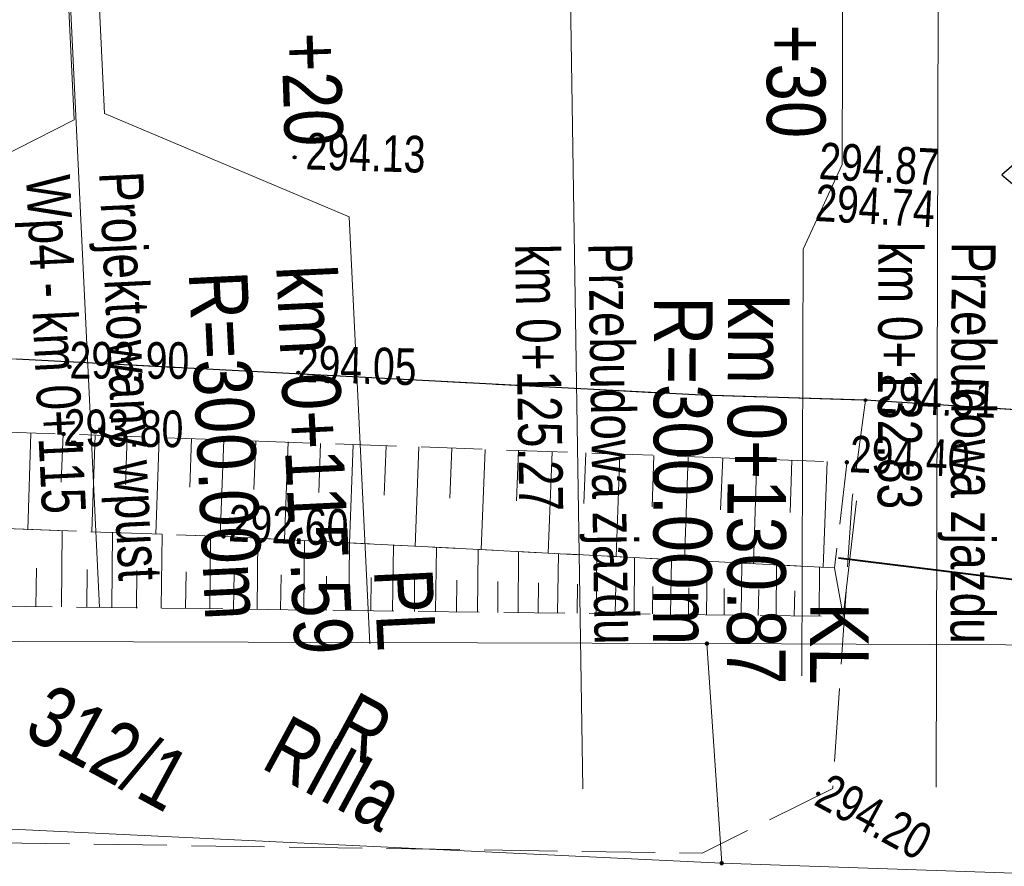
# Model space of a CAD drawing. Header units: metres. Extents: x 7437495 to 7437812, y 5556446 to 5556827.
# Tile 23 of 38: x 7437663 to 7437683, y 5556650 to 5556668. Entities that reach past the tile are written whole.
import ezdxf

# ---------------------------------------------------------------- set-up
doc = ezdxf.new("R2010")
doc.units = ezdxf.units.M
doc.header["$MEASUREMENT"] = 0
doc.linetypes.add('BUBZ01-500', pattern=[1.75, 1.25, -0.5])
doc.linetypes.add('KTJZ01-500', pattern=[2, 1.5, -0.5])
for name, color, linetype, lineweight in [('203-Punkt załamania granicy działki nie stabilizowany', 7, 'Continuous', 5), ('BUBZ01', 250, 'Continuous', 5), ('BUIB02_01', 250, 'Continuous', 5), ('BUIB05_01', 250, 'Continuous', 5), ('D_kilometraz', 7, 'Continuous', 13), ('D_opis trasy', 7, 'Continuous', 13), ('D_opisy', 7, 'Continuous', 13), ('EGBD03', 250, 'Continuous', 5), ('EGBK02', 250, 'Continuous', 5), ('EGBP04_03', 250, 'Continuous', 5), ('EGBU01', 250, 'Continuous', 5), ('KTJZ01', 250, 'Continuous', 5), ('KTKR01', 250, 'Continuous', 5), ('punkt wysokościowy sztuczny', 7, 'Continuous', 5), ('RTPW01', 250, 'Continuous', 5), ('RTPW02', 250, 'Continuous', 5), ('rzedne dla projektanta', 250, 'Continuous', 5)]:
    doc.layers.add(name, color=color, linetype=linetype, lineweight=lineweight)
doc.styles.get("Standard").update_dxf_attribs({"font": 'txt.shx', "width": 0.75})
doc.styles.add('Style-Arial Narrow', font='ARIALN.TTF')

# ---------------------------------------------------------------- blocks, each defined once
blk = doc.blocks.new('203')
at = {"layer": '203-Punkt załamania granicy działki nie stabilizowany', "linetype": 'Continuous', "lineweight": 13}
h = blk.add_hatch(color=96, dxfattribs=at)
edge = h.paths.add_edge_path()
edge.add_arc((0, 0), 0.45, 0, 360)
blk = doc.blocks.new('PW02')
at = {"layer": 'punkt wysokościowy sztuczny', "linetype": 'Continuous', "lineweight": 13}
h = blk.add_hatch(color=0, dxfattribs=at)
edge = h.paths.add_edge_path()
edge.add_arc((0, 0), 0.45, 0, 360)

msp = doc.modelspace()

# ---------------------------------------------------------------- linework, layer by layer
at = {"layer": 'BUBZ01', "color": 7, "linetype": 'BUBZ01-500', "lineweight": 13, "flags": 128}
for points in [[(7437679.437, 5556656.42), (7437666.92, 5556657.064), (7437643.541, 5556657.898), (7437643.423, 5556658.918), (7437644.857, 5556659.779), (7437663.643, 5556659.16), (7437679.687, 5556658.582), (7437679.437, 5556656.42)], [(7437666.92, 5556657.064), (7437679.437, 5556656.42), (7437679.614, 5556655.425), (7437661.463, 5556655.643), (7437643.412, 5556656.842), (7437643.519, 5556657.899), (7437666.92, 5556657.064)]]:
    msp.add_lwpolyline(points, close=True, dxfattribs=at)
at = {"layer": 'BUBZ01', "color": 7, "linetype": 'Continuous', "lineweight": 13, "flags": 128}
for points in [[(7437662.972, 5556659.182), (7437662.911, 5556657.202)], [(7437663.634, 5556659.164), (7437663.597, 5556658.172)], [(7437664.291, 5556659.138), (7437664.221, 5556657.163)], [(7437664.948, 5556659.112), (7437664.915, 5556658.128)], [(7437665.605, 5556659.085), (7437665.535, 5556657.11)], [(7437666.266, 5556659.068), (7437666.229, 5556658.076)], [(7437666.923, 5556659.042), (7437666.853, 5556657.066)], [(7437667.58, 5556659.015), (7437667.543, 5556658.023)], [(7437668.242, 5556658.998), (7437668.171, 5556657)], [(7437668.907, 5556658.967), (7437668.874, 5556657.961)], [(7437669.578, 5556658.945), (7437669.498, 5556656.929)], [(7437670.248, 5556658.922), (7437670.21, 5556657.908)], [(7437670.919, 5556658.9), (7437670.847, 5556656.858)], [(7437671.598, 5556658.873), (7437671.555, 5556657.85)], [(7437672.277, 5556658.846), (7437672.2, 5556656.795)], [(7437672.961, 5556658.828), (7437672.922, 5556657.791)], [(7437673.649, 5556658.796), (7437673.572, 5556656.722)], [(7437674.342, 5556658.773), (7437674.303, 5556657.736)], [(7437675.035, 5556658.75), (7437674.965, 5556656.649)], [(7437675.737, 5556658.722), (7437675.702, 5556657.672)], [(7437676.438, 5556658.694), (7437676.359, 5556656.576)], [(7437677.144, 5556658.675), (7437677.1, 5556657.607)], [(7437677.846, 5556658.648), (7437677.775, 5556656.502)], [(7437678.561, 5556658.624), (7437678.526, 5556657.551)], [(7437679.285, 5556658.595), (7437679.204, 5556656.432)], [(7437663.601, 5556655.621), (7437663.617, 5556657.183)], [(7437664.63, 5556655.61), (7437664.645, 5556657.148)], [(7437665.645, 5556655.594), (7437665.66, 5556657.11)], [(7437666.638, 5556655.579), (7437666.652, 5556657.073)], [(7437667.609, 5556655.564), (7437667.626, 5556657.023)], [(7437668.562, 5556655.56), (7437668.577, 5556656.973)], [(7437669.487, 5556655.547), (7437669.498, 5556656.929)], [(7437670.382, 5556655.54), (7437670.404, 5556656.881)], [(7437671.263, 5556655.528), (7437671.28, 5556656.839)], [(7437672.122, 5556655.518), (7437672.133, 5556656.797)], [(7437672.954, 5556655.499), (7437672.964, 5556656.756)], [(7437673.759, 5556655.495), (7437673.781, 5556656.711)], [(7437674.551, 5556655.486), (7437674.568, 5556656.671)], [(7437675.329, 5556655.474), (7437675.34, 5556656.628)], [(7437663.078, 5556655.621), (7437663.086, 5556656.413)], [(7437676.076, 5556655.467), (7437676.095, 5556656.594)], [(7437676.809, 5556655.456), (7437676.823, 5556656.552)], [(7437677.525, 5556655.454), (7437677.534, 5556656.519)], [(7437678.236, 5556655.444), (7437678.244, 5556656.487)], [(7437679.118, 5556655.433), (7437679.129, 5556656.439)], [(7437664.12, 5556655.613), (7437664.128, 5556656.383)], [(7437665.135, 5556655.597), (7437665.143, 5556656.367)], [(7437666.142, 5556655.586), (7437666.153, 5556656.342)], [(7437667.126, 5556655.576), (7437667.137, 5556656.31)], [(7437668.088, 5556655.566), (7437668.098, 5556656.278)], [(7437669.022, 5556655.549), (7437669.028, 5556656.251)], [(7437669.939, 5556655.541), (7437669.944, 5556656.221)], [(7437670.829, 5556655.525), (7437670.829, 5556656.196)], [(7437671.693, 5556655.523), (7437671.701, 5556656.167)], [(7437672.538, 5556655.508), (7437672.541, 5556656.144)], [(7437673.365, 5556655.503), (7437673.368, 5556656.116)], [(7437674.166, 5556655.49), (7437674.172, 5556656.089)], [(7437674.944, 5556655.478), (7437674.955, 5556656.063)], [(7437675.705, 5556655.475), (7437675.715, 5556656.038)], [(7437676.447, 5556655.459), (7437676.452, 5556656.014)], [(7437677.172, 5556655.453), (7437677.172, 5556655.999)], [(7437677.874, 5556655.447), (7437677.887, 5556655.975)], [(7437678.608, 5556655.436), (7437678.625, 5556655.95)]]:
    msp.add_lwpolyline(points, dxfattribs=at)
at = {"layer": 'BUIB02_01', "color": 7, "linetype": 'Continuous', "lineweight": 13}
msp.add_line((7437679.885, 5556657.792), (7437679.614, 5556655.425), dxfattribs=at)
at = {"layer": 'BUIB05_01', "color": 7, "linetype": 'Continuous', "lineweight": 40, "flags": 128}
msp.add_lwpolyline([(7437679.515, 5556656.628), (7437688.428, 5556655.527)], dxfattribs=at)
at = {"layer": 'D_opis trasy'}
for p, q in [((7437664.484, 5556665.725), (7437669.494, 5556663.608)), ((7437663.861, 5556665.594), (7437660.633, 5556663.957)), ((7437678.79, 5556662.949), (7437679.59, 5556664.679))]:
    msp.add_line(p, q, dxfattribs=at)
at = {"layer": 'D_opis trasy', "flags": 128}
for points in [[(7437679.603, 5556669.227), (7437679.59, 5556664.679)], [(7437663.704, 5556668.851), (7437663.861, 5556665.594)], [(7437664.332, 5556668.881), (7437664.484, 5556665.725)], [(7437669.494, 5556663.608), (7437669.914, 5556654.864)], [(7437678.79, 5556662.949), (7437678.765, 5556654.206)]]:
    msp.add_lwpolyline(points, dxfattribs=at)
at = {"layer": 'D_opisy'}
for p, q in [((7437674.007, 5556669.19), (7437674.28, 5556651.897)), ((7437681.563, 5556669.221), (7437681.514, 5556651.926))]:
    msp.add_line(p, q, dxfattribs=at)
at = {"layer": 'D_opisy', "color": 1}
msp.add_line((7437663.742, 5556668.854), (7437664.379, 5556655.608), dxfattribs=at)
at = {"layer": 'EGBD03', "color": 96, "linetype": 'Continuous', "lineweight": 13, "flags": 128}
for points in [[(7437646.281, 5556654.957), (7437676.821, 5556654.869)], [(7437676.821, 5556654.869), (7437707.427, 5556654.735)], [(7437677.124, 5556650.371), (7437676.821, 5556654.869)], [(7437646.611, 5556651.832), (7437677.124, 5556650.371)], [(7437677.124, 5556650.371), (7437706.842, 5556649.353)]]:
    msp.add_lwpolyline(points, dxfattribs=at)
at = {"layer": 'KTJZ01', "color": 7, "linetype": 'KTJZ01-500', "lineweight": 13, "flags": 128}
msp.add_lwpolyline([(7437513.723, 5556673.355), (7437526.269, 5556669.703), (7437536.272, 5556667.34), (7437541.191, 5556666.174), (7437555.601, 5556663.946), (7437574.688, 5556662.14), (7437592.829, 5556661.757), (7437607.902, 5556661.297), (7437618.053, 5556661.514), (7437634.62, 5556661.166), (7437643.744, 5556661.042), (7437662.678, 5556660.695), (7437676.713, 5556659.956), (7437680.07, 5556659.854), (7437689.107, 5556659.276), (7437706.866, 5556658.566), (7437718.583, 5556658.503), (7437742.597, 5556658.61), (7437777.726, 5556658.866), (7437800.276, 5556659.834), (7437800.259, 5556670.435), (7437784.777, 5556672.203), (7437780.309, 5556673.712), (7437778.074, 5556675.404), (7437776.698, 5556677.48), (7437776.083, 5556679.857), (7437775.634, 5556681.841), (7437775.283, 5556700.892), (7437764.802, 5556697.486), (7437766.655, 5556696.561), (7437768.321, 5556694.998), (7437769.494, 5556692.86), (7437769.762, 5556690.69), (7437770.016, 5556679.871), (7437770.034, 5556675.709), (7437769.454, 5556673.191), (7437768.438, 5556671.149), (7437767.087, 5556669.959), (7437764.67, 5556669.108), (7437754.892, 5556669.097), (7437752.966, 5556669.447), (7437751.386, 5556669.974), (7437749.715, 5556671.13), (7437748.385, 5556673.103), (7437747.671, 5556675.06), (7437747.375, 5556677.871), (7437741.367, 5556677.784), (7437740.566, 5556674.522), (7437739.928, 5556673.377), (7437739.11, 5556672.445), (7437738.094, 5556671.642), (7437736.73, 5556670.857), (7437735.192, 5556670.212), (7437733.349, 5556669.562), (7437731.308, 5556669.155), (7437730.28, 5556669.172), (7437716.357, 5556669.106), (7437704.086, 5556669.173), (7437692.094, 5556669.191), (7437679.606, 5556669.216), (7437668.639, 5556669.088), (7437659.12, 5556668.63), (7437651.567, 5556668.505), (7437639.106, 5556668.391), (7437630.871, 5556668.454), (7437618.261, 5556668.443), (7437607.706, 5556668.467), (7437605.949, 5556668.499), (7437593.243, 5556668.562), (7437588.537, 5556668.611), (7437579.98, 5556668.962), (7437573.919, 5556669.28), (7437568.122, 5556669.75), (7437557.694, 5556670.763), (7437556.14, 5556672.891), (7437555.289, 5556675.013), (7437555.022, 5556677.774), (7437555.086, 5556679.946), (7437549.768, 5556680.691), (7437548.771, 5556677.469), (7437547.863, 5556676.025), (7437545.277, 5556673.878), (7437543.715, 5556673.473), (7437541.983, 5556673.321), (7437537.697, 5556674.291), (7437528.632, 5556676.578), (7437522.707, 5556678.05)], dxfattribs=at)
msp.add_lwpolyline([(7437680.07, 5556659.854), (7437689.107, 5556659.276), (7437687.223, 5556656.851), (7437686.335, 5556644.785), (7437679.72, 5556645.153), (7437650.118, 5556646.95), (7437643.012, 5556647.356), (7437641.937, 5556648.667), (7437638.324, 5556648.863), (7437638.156, 5556656.211), (7437637.044, 5556659.112), (7437634.62, 5556661.166), (7437643.744, 5556661.042), (7437643.423, 5556658.918), (7437643.367, 5556656.821), (7437643.635, 5556654.799), (7437645.148, 5556652.511), (7437647.453, 5556651.728), (7437661.285, 5556650.803), (7437676.723, 5556650.577), (7437679.399, 5556651.902), (7437679.797, 5556657.84), (7437680.07, 5556659.854)], close=True, dxfattribs=at)
at = {"layer": 'KTKR01', "color": 7, "linetype": 'Continuous', "lineweight": 30, "flags": 128}
msp.add_lwpolyline([(7437683.6, 5556665.106), (7437682.859, 5556664.473), (7437683.646, 5556663.807), (7437692.111, 5556663.369), (7437696.927, 5556663.146), (7437702.087, 5556663.284), (7437707.273, 5556663.68), (7437707.873, 5556664.389), (7437707.194, 5556665.088), (7437683.6, 5556665.106)], close=True, dxfattribs=at)
msp.add_lwpolyline([(7437800.276, 5556659.834), (7437777.726, 5556658.866), (7437742.597, 5556658.61), (7437718.583, 5556658.503), (7437706.866, 5556658.566), (7437689.107, 5556659.276), (7437680.07, 5556659.854), (7437676.713, 5556659.956), (7437662.678, 5556660.695)], dxfattribs=at)
at = {"layer": 'rzedne dla projektanta', "color": 7, "linetype": 'Continuous', "lineweight": 40}
for centre in [(7437668.377, 5556664.828), (7437668.454, 5556660.418), (7437680.07, 5556659.854)]:
    msp.add_circle(centre, 0.0225, dxfattribs=at)

# ---------------------------------------------------------------- block references
at = {"layer": 'EGBP04_03', "color": 96, "linetype": 'Continuous', "lineweight": 13, "xscale": 0.1, "yscale": 0.1, "zscale": 0.1, "rotation": 331.5332548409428}
for p in [(7437676.821, 5556654.869), (7437677.124, 5556650.371)]:
    msp.add_blockref('203', p, dxfattribs=at)
at = {"layer": 'RTPW02', "color": 7, "linetype": 'Continuous', "lineweight": 13, "xscale": 0.1, "yscale": 0.1, "zscale": 0.1}
for p, rotation in [((7437663.765, 5556660.538), 359.8162548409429), ((7437663.643, 5556659.16), 359.2312548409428), ((7437679.687, 5556658.582), 331.5332548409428), ((7437666.92, 5556657.064), 331.5332548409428), ((7437679.1, 5556651.791), 331.5332548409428)]:
    msp.add_blockref('PW02', p, dxfattribs=dict(at, rotation=rotation))

# ---------------------------------------------------------------- texts
at = {"layer": 'D_kilometraz', "char_height": 1.2, "attachment_point": 4, "line_spacing_factor": 1.6, "style": 'Style-Arial Narrow'}
for s, insert, rotation in [('+20', (7437668.692, 5556667.386), 271.9127), ('+30', (7437678.64, 5556667.552), 270.0028)]:
    msp.add_mtext(s, dxfattribs=dict(at, insert=insert, rotation=rotation))
at = {"layer": 'D_opis trasy', "char_height": 1.2, "style": 'Style-Arial Narrow'}
for s, insert, attachment_point, rotation, line_spacing_factor in [('PL\\Pkm 0+115.59', (7437669.822, 5556654.688), 6, 272.7548, 0.85), ('KL\\Pkm 0+130.87', (7437678.673, 5556654.03), 6, 269.8372, 0.85), ('R=300.00m', (7437666.797, 5556662.497), 4, 272.7548, 0.35), ('R=300.00m', (7437676.33, 5556661.978), 4, 269.8372, 0.35)]:
    msp.add_mtext(s, dxfattribs=dict(at, insert=insert, attachment_point=attachment_point, rotation=rotation, line_spacing_factor=line_spacing_factor))
at = {"layer": 'D_opisy', "color": 1, "insert": (7437665.271, 5556664.56), "char_height": 0.9, "attachment_point": 1, "rotation": 272.7548}
msp.add_mtext('\\pt11;{\\fArial|b0|i0|c0|p39;Projektowany wpust\\P\\fArial|b0|i0|c238|p39;Wp4 - \\fArial|b0|i0|c0|p39;km 0+115}', dxfattribs=at)
at = {"layer": 'D_opisy', "char_height": 0.9, "attachment_point": 1}
for s, insert, rotation in [('\\pt11;\\fArial|b0|i0|c238238|p39;Przebudowa zjazdu\\Pkm 0+125.27', (7437675.292, 5556663.085), 270.9061), ('\\pt11;\\fArial|b0|i0|c238238|p39;Przebudowa zjazdu\\Pkm 0+132.83', (7437682.734, 5556663.093), 269.8372)]:
    msp.add_mtext(s, dxfattribs=dict(at, insert=insert, rotation=rotation))
at = {"layer": 'EGBD03', "color": 96, "linetype": 'Continuous', "lineweight": 30, "insert": (7437662.786, 5556652.973), "char_height": 1.25, "attachment_point": 7, "rotation": 331.5333, "line_spacing_factor": 0.6}
msp.add_mtext('\\FWORKING_1250;\\H1x;\\W0.8;312/1', dxfattribs=at)
at = {"layer": 'EGBK02', "color": 96, "linetype": 'Continuous', "lineweight": 30, "insert": (7437668.254, 5556653.437), "char_height": 1.25, "attachment_point": 1, "rotation": 331.5333, "line_spacing_factor": 0.6}
msp.add_mtext('\\FWORKING_1250;\\H1x;\\W0.8;RIIIa', dxfattribs=at)
at = {"layer": 'EGBU01', "color": 96, "linetype": 'Continuous', "lineweight": 30, "insert": (7437669.043, 5556652.814), "char_height": 1.25, "attachment_point": 7, "rotation": 331.5333, "line_spacing_factor": 0.6}
msp.add_mtext('\\FWORKING_1250;\\H1x;\\W0.8;R', dxfattribs=at)
at = {"layer": 'RTPW01', "color": 7, "linetype": 'Continuous', "lineweight": 13, "char_height": 0.75, "attachment_point": 7, "line_spacing_factor": 0.6}
for s, insert, rotation in [('\\FWORKING_1250;\\H1x;\\W0.8;293.90', (7437663.764, 5556660.288), 359.8163), ('\\FWORKING_1250;\\H1x;\\W0.8;293.80', (7437663.639, 5556658.91), 359.2313), ('\\FWORKING_1250;\\H1x;\\W0.8;294.40', (7437679.732, 5556658.371), 357.5253), ('\\FWORKING_1250;\\H1x;\\W0.8;292.60', (7437667.009, 5556656.954), 357.6773), ('\\FWORKING_1250;\\H1x;\\W0.8;294.20', (7437678.98, 5556651.571), 331.5333)]:
    msp.add_mtext(s, dxfattribs=dict(at, insert=insert, rotation=rotation))
at = {"layer": 'rzedne dla projektanta', "color": 7, "linetype": 'Continuous', "lineweight": 0, "char_height": 0.75, "attachment_point": 7, "line_spacing_factor": 0.6}
for s, insert, rotation in [('\\FWORKING_1250;\\H1x;\\W0.8; 294.13', (7437668.37, 5556664.578), 358.3668), ('\\FWORKING_1250;\\H1x;\\W0.8; 294.87', (7437678.877, 5556664.387), 356.8641), ('\\FWORKING_1250;\\H1x;\\W0.8; 294.74', (7437678.798, 5556663.528), 356.8641), ('\\FWORKING_1250;\\H1x;\\W0.8; 294.05', (7437668.187, 5556660.226), 358.3668), ('\\FWORKING_1250;\\H1x;\\W0.8; 294.51', (7437680.058, 5556659.604), 357.3347)]:
    msp.add_mtext(s, dxfattribs=dict(at, insert=insert, rotation=rotation))

doc.saveas('drawing.dxf')
